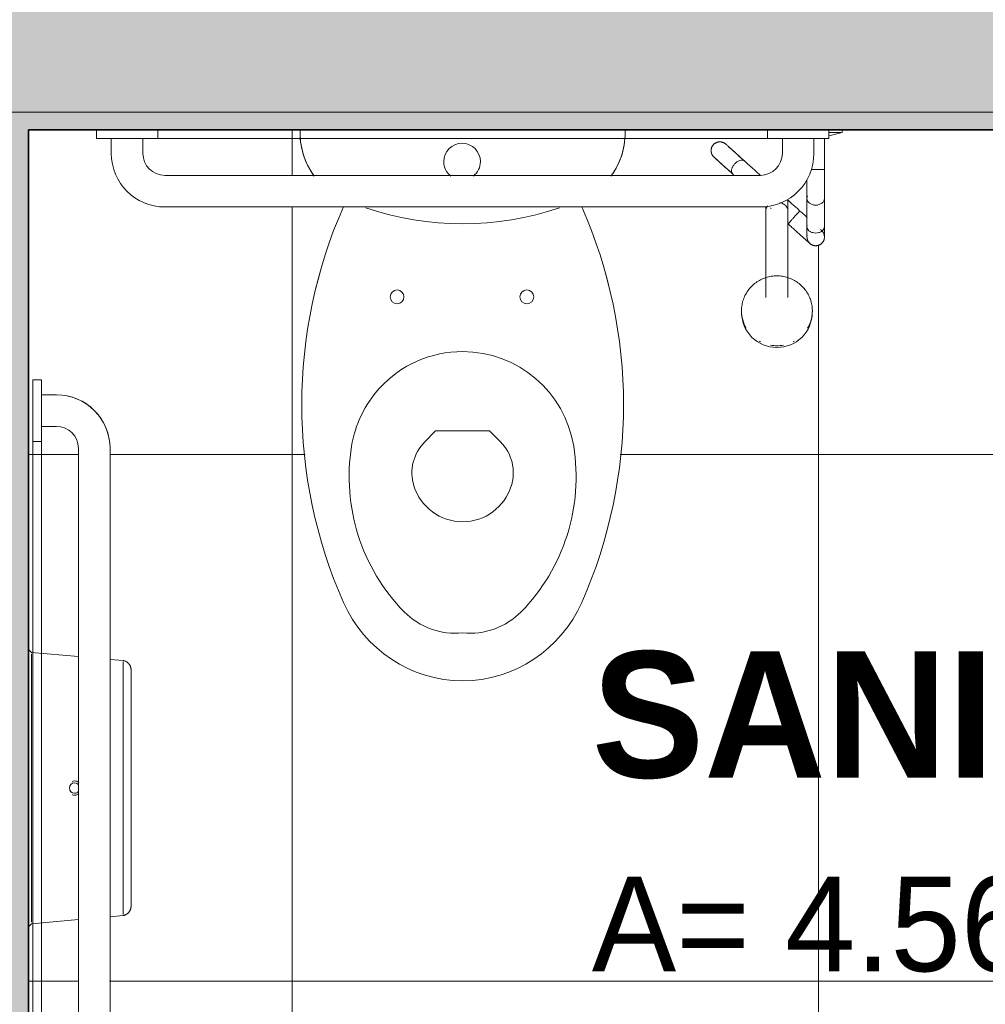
# Model space of a CAD drawing. Header units: metres. Extents: x -33 to 126, y -29 to 31.
# Tile 43 of 75: x -9.48 to -8.38, y -13.66 to -12.54. Entities that reach past the tile are written whole.
import ezdxf

# ---------------------------------------------------------------- set-up
doc = ezdxf.new("R2010")
doc.units = ezdxf.units.M
for name, color, linetype, lineweight in [('A-AREA-IDEN', 2, 'Continuous', 9), ('A-FLOR-PATT', 8, 'Continuous', 18), ('A-GENM', 13, 'Continuous', 18), ('A-WALL', 113, 'Continuous', 18), ('A-WALL-PATT', 111, 'Continuous', 35), ('P-SANR-FIXT', 6, 'Continuous', 18)]:
    doc.layers.add(name, color=color, linetype=linetype, lineweight=lineweight)
doc.styles.add('Century Gothic_2', font='GOTHIC.TTF', dxfattribs={"height": 0.107783})
doc.styles.add('Century Gothic_B', font='GOTHICB.TTF', dxfattribs={"height": 0.143612})

# ---------------------------------------------------------------- blocks, each defined once
blk = doc.blocks.new('WC w Cistern _5_ - 540 x 360mm-511779-2-PLANTA COM LAYOUT')
at = {"layer": 'P-SANR-FIXT', "color": 7}
for p, q in [((-0.0431, 0.4306), (-0.0308, 0.4182)), ((0.0308, 0.4182), (0.0431, 0.4306)), ((-0.0308, 0.4182), (0.0308, 0.4182))]:
    blk.add_line(p, q, dxfattribs=at)
for centre, radius, start, end in [((0.0014, 0.553), 0.15, 90.5311, 156.2031), ((0.0014, 0.553), 0.15, 90.5311, 156.2031), ((-0.0014, 0.553), 0.15, 23.7969, 89.4689), ((-0.0014, 0.553), 0.15, 23.7969, 89.4689), ((-0.0083, 0.5671), 0.0816, 84.1645, 135.6026), ((0.0083, 0.5671), 0.0816, 44.3974, 95.8355), ((0.0905, 0.4704), 0.2199, 135.6026, 189.0939), ((-0.0905, 0.4704), 0.2199, 350.9061, 44.3974), ((0.375, 0.3882), 0.5584, 156.2031, 203.8034), ((0.375, 0.3882), 0.5584, 156.2031, 203.8042), ((-0.375, 0.3882), 0.5584, 336.1966, 23.7969), ((-0.375, 0.3882), 0.5584, 336.1958, 23.7969), ((0, 0.4635), 0.0581, 17.1829, 162.8135), ((-0.0078, 0.4659), 0.05, 162.8135, 225), ((0.0078, 0.4659), 0.05, 315, 17.1829), ((0, 0.4559), 0.1282, 189.0939, 270.0015), ((0, 0.4559), 0.1282, 317.5547, 350.9061), ((0, 0.4559), 0.1282, 269.9985, 317.5547), ((-0.0732, 0.2654), 0.00783, 0, 180), ((0.0748, 0.2654), 0.00783, 0, 180), ((-0.0732, 0.2654), 0.00783, 180, 360), ((0.0748, 0.2654), 0.00783, 180, 0), ((0, -0.1621), 0.3443, 71.2911, 108.7089), ((-0.1028, 0.0787), 0.0825, 143.4969, 182.638), ((-0.1028, 0.0787), 0.0825, 143.9105, 182.5816), ((0.0006, 0.1113), 0.0209, 128.0831, 180), ((0.0006, 0.1113), 0.0209, 0, 51.9169), ((0.1028, 0.0787), 0.0825, 357.362, 36.5031), ((0.1028, 0.0787), 0.0825, 357.4184, 36.0895), ((0.0006, 0.1113), 0.0209, 180, 0)]:
    blk.add_arc(centre, radius, start, end, dxfattribs=at)
blk = doc.blocks.new('Grab Rail - Horizontal - Grab Bar Horizontal-511780-2-PLANTA COM LAYOUT')
at = {"layer": 'P-SANR-FIXT', "color": 7}
for p, q in [((-0.5208, 0), (-1.3908, 0)), ((-0.5908, 0), (-0.5208, 0)), ((-0.5908, -0.01), (-0.5908, 0)), ((-0.5908, -0.01), (-0.5908, 0)), ((-0.5908, 0), (-0.5208, 0)), ((-0.5208, 0), (-0.5208, -0.01)), ((-0.5208, -0.01), (-0.5208, 0)), ((-1.3558, 0), (-1.2858, 0)), ((-1.3558, -0.01), (-1.3558, 0)), ((-1.3558, -0.01), (-1.3558, 0)), ((-1.3558, 0), (-1.2858, 0)), ((-1.3388, -0.01), (-1.3558, -0.01)), ((-1.3558, -0.01), (-0.5208, -0.01)), ((-1.2858, -0.01), (-1.3558, -0.01)), ((-1.3388, -0.027), (-1.3388, -0.01)), ((-1.3388, -0.01), (-1.3388, -0.027)), ((-1.3028, -0.01), (-1.3028, -0.027)), ((-1.2858, -0.01), (-1.3028, -0.01)), ((-1.3028, -0.01), (-1.3028, -0.027)), ((-1.2858, 0), (-1.2858, -0.01)), ((-1.2858, -0.01), (-1.2858, 0)), ((-0.5738, -0.01), (-0.5908, -0.01)), ((-0.5208, -0.01), (-0.5908, -0.01)), ((-0.5738, -0.027), (-0.5738, -0.01)), ((-0.5738, -0.01), (-0.5738, -0.027)), ((-0.5378, -0.01), (-0.5378, -0.027)), ((-0.5208, -0.01), (-0.5378, -0.01)), ((-0.5378, -0.01), (-0.5378, -0.027)), ((-1.2778, -0.052), (-0.5988, -0.052)), ((-1.2778, -0.052), (-0.5988, -0.052)), ((-0.5988, -0.088), (-1.2778, -0.088)), ((-1.2778, -0.088), (-0.5988, -0.088))]:
    blk.add_line(p, q, dxfattribs=at)
for centre, radius, start, end in [((-1.2778, -0.027), 0.061, 180, 270), ((-1.2778, -0.027), 0.061, 180, 270), ((-1.2778, -0.027), 0.025, 180, 270), ((-1.2778, -0.027), 0.025, 180, 270), ((-0.5988, -0.027), 0.061, 270, 0), ((-0.5988, -0.027), 0.025, 270, 360), ((-0.5988, -0.027), 0.061, 270, 360), ((-0.5988, -0.027), 0.025, 270, 360)]:
    blk.add_arc(centre, radius, start, end, dxfattribs=at)
blk = doc.blocks.new('Grab Rail - Horizontal - Grab Bar Horizontal-V84-2-PLANTA COM LAYOUT')
at = {"layer": 'P-SANR-FIXT', "color": 7}
for p, q in [((-0.5908, -0.01), (-0.5908, 0)), ((-0.5908, -0.01), (-0.5908, 0)), ((-0.5208, 0), (-0.5208, -0.01)), ((-0.5208, -0.01), (-0.5208, 0)), ((-1.3558, -0.01), (-1.3558, 0)), ((-1.3558, -0.01), (-1.3558, 0)), ((-1.3388, -0.01), (-1.3558, -0.01)), ((-1.3558, -0.01), (-0.5208, -0.01)), ((-1.2858, -0.01), (-1.3558, -0.01)), ((-1.3388, -0.027), (-1.3388, -0.01)), ((-1.3388, -0.01), (-1.3388, -0.027)), ((-1.3028, -0.01), (-1.3028, -0.027)), ((-1.2858, -0.01), (-1.3028, -0.01)), ((-1.3028, -0.01), (-1.3028, -0.027)), ((-1.2858, 0), (-1.2858, -0.01)), ((-1.2858, -0.01), (-1.2858, 0)), ((-0.5738, -0.01), (-0.5908, -0.01)), ((-0.5208, -0.01), (-0.5908, -0.01)), ((-0.5738, -0.027), (-0.5738, -0.01)), ((-0.5738, -0.01), (-0.5738, -0.027)), ((-0.5378, -0.01), (-0.5378, -0.027)), ((-0.5208, -0.01), (-0.5378, -0.01)), ((-0.5378, -0.01), (-0.5378, -0.027)), ((-1.2778, -0.052), (-0.5988, -0.052)), ((-1.2778, -0.052), (-0.5988, -0.052)), ((-0.5988, -0.088), (-1.2778, -0.088)), ((-1.2778, -0.088), (-0.5988, -0.088))]:
    blk.add_line(p, q, dxfattribs=at)
for centre, radius, start, end in [((-1.2778, -0.027), 0.061, 180, 270), ((-1.2778, -0.027), 0.061, 180, 270), ((-1.2778, -0.027), 0.025, 180, 270), ((-1.2778, -0.027), 0.025, 180, 270), ((-0.5988, -0.027), 0.061, 270, 0), ((-0.5988, -0.027), 0.025, 270, 360), ((-0.5988, -0.027), 0.061, 270, 360), ((-0.5988, -0.027), 0.025, 270, 360)]:
    blk.add_arc(centre, radius, start, end, dxfattribs=at)
blk = doc.blocks.new('ADA Shower Head with adjustable bar 2 - ADA Shower Head with adjustable bar 2-V85-2-PLANTA COM LAYOUT')
at = {"layer": 'P-SANR-FIXT', "color": 7}
for p, q in [((0.075, 0.0781), (0.09, 0.0819)), ((0.0885, 0.0819), (0.0753, 0.0819)), ((0.09, 0.0819), (0.09, 0.0849)), ((0.07, 0.0399), (0.07, 0.0749)), ((-0.0336, 0.0336), (-0.0345, 0.0344)), ((0.0032, 0.0024), (0.0032, 0.0023)), ((0.05, 0.0062), (0.05, -0.0255)), ((0.07, -0.0255), (0.07, 0.0071)), ((0.0032, -0.0067), (0.0032, -0.1063)), ((0.0086, -0.0044), (0.0084, -0.0042)), ((0.0092, -0.0049), (0.0089, -0.0047)), ((0.0282, -0.1063), (0.0282, -0.0074)), ((-0.0245, -0.1248), (-0.0243, -0.127)), ((0.0558, -0.127), (0.056, -0.1248))]:
    blk.add_line(p, q, dxfattribs=at)
at = {"layer": 'P-SANR-FIXT', "color": 7, "flags": 128}
for points in [[(-0.0559, 0.0537), (-0.0562, 0.054), (-0.0565, 0.0542), (-0.0567, 0.0545), (-0.057, 0.0548), (-0.0573, 0.0552), (-0.0575, 0.0555), (-0.0577, 0.0558), (-0.0579, 0.0562), (-0.0581, 0.0565), (-0.0583, 0.0569), (-0.0584, 0.0572), (-0.0586, 0.0576), (-0.0587, 0.058), (-0.0588, 0.0584), (-0.0589, 0.0588), (-0.059, 0.0591), (-0.0591, 0.0595), (-0.0591, 0.0599), (-0.0592, 0.0603), (-0.0592, 0.0607), (-0.0592, 0.0611), (-0.0592, 0.0615), (-0.0592, 0.0619), (-0.0591, 0.0623), (-0.0591, 0.0627), (-0.059, 0.0631), (-0.0589, 0.0635), (-0.0588, 0.0639), (-0.0587, 0.0643), (-0.0586, 0.0647), (-0.0584, 0.065), (-0.0583, 0.0654), (-0.0581, 0.0657), (-0.0579, 0.0661), (-0.0577, 0.0664), (-0.0575, 0.0668), (-0.0572, 0.0671), (-0.057, 0.0674), (-0.0567, 0.0677), (-0.0564, 0.068), (-0.0562, 0.0683), (-0.0559, 0.0686), (-0.0556, 0.0688), (-0.0553, 0.0691), (-0.0549, 0.0693), (-0.0546, 0.0695), (-0.0543, 0.0697), (-0.0539, 0.0699), (-0.0536, 0.0701), (-0.0532, 0.0703), (-0.0528, 0.0704), (-0.0524, 0.0706), (-0.0521, 0.0707), (-0.0517, 0.0708), (-0.0513, 0.0709), (-0.0509, 0.071), (-0.0505, 0.071), (-0.0501, 0.0711), (-0.0497, 0.0711), (-0.0493, 0.0711), (-0.0489, 0.0711), (-0.0485, 0.0711), (-0.0481, 0.071), (-0.0477, 0.071), (-0.0473, 0.0709), (-0.0469, 0.0708), (-0.0465, 0.0707), (-0.0462, 0.0706), (-0.0458, 0.0705), (-0.0454, 0.0704), (-0.045, 0.0702), (-0.0447, 0.07), (-0.0443, 0.0698), (-0.044, 0.0696), (-0.0436, 0.0694), (-0.0433, 0.0692), (-0.043, 0.0689), (-0.0427, 0.0687), (-0.0425, 0.0685)], [(-0.0211, 0.0493), (-0.0231, 0.0511), (-0.025, 0.0527), (-0.0268, 0.0544), (-0.0285, 0.0559), (-0.0301, 0.0574), (-0.0317, 0.0588), (-0.0331, 0.0601), (-0.0345, 0.0613), (-0.0357, 0.0624), (-0.0369, 0.0634), (-0.0379, 0.0644), (-0.0389, 0.0652), (-0.0397, 0.066), (-0.0404, 0.0667), (-0.0411, 0.0672), (-0.0416, 0.0677), (-0.042, 0.068), (-0.0423, 0.0683), (-0.0425, 0.0685), (-0.0425, 0.0685), (-0.0425, 0.0685)], [(-0.0425, 0.0685), (-0.0425, 0.0685), (-0.0423, 0.0683), (-0.042, 0.0681), (-0.0416, 0.0677), (-0.0411, 0.0673), (-0.0405, 0.0667), (-0.0398, 0.0661), (-0.039, 0.0654), (-0.0381, 0.0645), (-0.037, 0.0636), (-0.0359, 0.0626), (-0.0347, 0.0615), (-0.0333, 0.0603), (-0.0319, 0.059), (-0.0304, 0.0576), (-0.0288, 0.0562), (-0.0271, 0.0546), (-0.0253, 0.053), (-0.0234, 0.0513), (-0.0214, 0.0496)], [(-0.0345, 0.0344), (-0.0365, 0.0362), (-0.0384, 0.0379), (-0.0402, 0.0395), (-0.0419, 0.0411), (-0.0435, 0.0425), (-0.0451, 0.0439), (-0.0465, 0.0452), (-0.0479, 0.0464), (-0.0491, 0.0475), (-0.0503, 0.0486), (-0.0513, 0.0495), (-0.0522, 0.0504), (-0.0531, 0.0511), (-0.0538, 0.0518), (-0.0544, 0.0524), (-0.0549, 0.0528), (-0.0554, 0.0532), (-0.0556, 0.0534), (-0.0558, 0.0536), (-0.0559, 0.0537), (-0.0559, 0.0537)], [(-0.0559, 0.0537), (-0.0559, 0.0536), (-0.0557, 0.0535), (-0.0554, 0.0532), (-0.055, 0.0529), (-0.0545, 0.0524), (-0.0539, 0.0519), (-0.0532, 0.0512), (-0.0524, 0.0505), (-0.0515, 0.0497), (-0.0504, 0.0487), (-0.0493, 0.0477), (-0.0481, 0.0466), (-0.0467, 0.0454), (-0.0453, 0.0441), (-0.0438, 0.0427), (-0.0422, 0.0413), (-0.0404, 0.0398), (-0.0387, 0.0381), (-0.0368, 0.0365), (-0.0348, 0.0347), (-0.0345, 0.0344)], [(-0.0211, 0.0493), (-0.0181, 0.0465), (-0.0151, 0.0438), (-0.0121, 0.0412), (-0.0093, 0.0387), (-0.0066, 0.0362), (-0.004, 0.0338), (-0.0029, 0.0329)], [(0.07, 0.0066), (0.07, 0.0077), (0.07, 0.0089), (0.07, 0.0101), (0.07, 0.0114), (0.07, 0.0127), (0.07, 0.0141), (0.07, 0.0155), (0.07, 0.0169), (0.07, 0.0184), (0.07, 0.02), (0.07, 0.0216), (0.07, 0.0232), (0.07, 0.0248), (0.07, 0.0265), (0.07, 0.0282), (0.07, 0.0299), (0.07, 0.0316), (0.07, 0.0334), (0.07, 0.0351), (0.07, 0.0369), (0.07, 0.0387), (0.07, 0.0399)], [(0.05, 0.0276), (0.05, 0.0259), (0.05, 0.0242), (0.05, 0.0226), (0.05, 0.021), (0.05, 0.0195), (0.05, 0.0179), (0.05, 0.0165), (0.05, 0.015), (0.05, 0.0136), (0.05, 0.0123), (0.05, 0.011), (0.05, 0.0097), (0.05, 0.0085), (0.05, 0.0073), (0.05, 0.0066)], [(0.022, 0.0105), (0.0221, 0.0104), (0.0221, 0.0104)], [(0.0282, -0.007), (0.0282, -0.006), (0.0282, -0.0051), (0.0282, -0.0042), (0.0282, -0.0033), (0.0282, -0.0025), (0.0282, -0.0018), (0.0282, -0.0011), (0.0282, -0.0004), (0.0282, 0.0001), (0.0282, 0.0006), (0.0282, 0.0011), (0.0282, 0.0015), (0.0282, 0.0018), (0.0282, 0.002), (0.0282, 0.0022), (0.0282, 0.0024), (0.0282, 0.0024)], [(0.0286, 0.0045), (0.0321, 0.0013), (0.0356, -0.0018), (0.0391, -0.005), (0.0421, -0.0077)], [(0.0032, -0.0027), (0.0032, -0.0035), (0.0032, -0.0044), (0.0032, -0.0053), (0.0032, -0.0063), (0.0032, -0.007)], [(0.0421, -0.0077), (0.0431, -0.0086), (0.0441, -0.0095), (0.0452, -0.0104), (0.0462, -0.0113), (0.0472, -0.0122), (0.0482, -0.0131), (0.0492, -0.014), (0.0501, -0.0149)], [(0.0533, -0.0447), (0.0533, -0.0446), (0.0532, -0.0446), (0.0531, -0.0445), (0.053, -0.0444), (0.0528, -0.0442), (0.0526, -0.044), (0.0523, -0.0438), (0.052, -0.0435), (0.0517, -0.0432), (0.0513, -0.0428), (0.0509, -0.0425), (0.0504, -0.042), (0.0499, -0.0416), (0.0494, -0.0411), (0.0488, -0.0406), (0.0482, -0.0401), (0.0476, -0.0395), (0.0469, -0.0389), (0.0462, -0.0383), (0.0455, -0.0376), (0.0447, -0.0369), (0.044, -0.0362), (0.0432, -0.0355), (0.0423, -0.0348), (0.0415, -0.034), (0.0406, -0.0332), (0.0397, -0.0324), (0.0388, -0.0316), (0.0378, -0.0307), (0.0369, -0.0299), (0.0359, -0.029), (0.0349, -0.0281), (0.0339, -0.0272), (0.0329, -0.0263), (0.0319, -0.0254), (0.0309, -0.0245), (0.0299, -0.0236), (0.0289, -0.0226), (0.0287, -0.0225)], [(0.05, -0.0255), (0.05, -0.0267), (0.05, -0.0278), (0.05, -0.0289), (0.05, -0.0299), (0.05, -0.0308), (0.05, -0.0317), (0.05, -0.0325), (0.05, -0.0333), (0.05, -0.034), (0.05, -0.0346), (0.05, -0.0352), (0.05, -0.0357), (0.05, -0.0361), (0.05, -0.0365), (0.05, -0.0368), (0.05, -0.037), (0.05, -0.0372), (0.05, -0.0372)], [(0.0667, -0.0298), (0.067, -0.0301), (0.0673, -0.0304), (0.0675, -0.0307), (0.0678, -0.031), (0.068, -0.0313), (0.0683, -0.0316), (0.0685, -0.0319), (0.0687, -0.0323), (0.0689, -0.0326), (0.0691, -0.033), (0.0692, -0.0334), (0.0694, -0.0337), (0.0695, -0.0341), (0.0696, -0.0345), (0.0697, -0.0349), (0.0698, -0.0353), (0.0699, -0.0357), (0.0699, -0.0361), (0.07, -0.0365), (0.07, -0.0369), (0.07, -0.0373), (0.07, -0.0377), (0.07, -0.0381), (0.0699, -0.0384), (0.0699, -0.0388), (0.0698, -0.0392), (0.0697, -0.0396), (0.0696, -0.04), (0.0695, -0.0404), (0.0694, -0.0408), (0.0692, -0.0411), (0.069, -0.0415), (0.0689, -0.0419), (0.0687, -0.0422), (0.0685, -0.0426), (0.0682, -0.0429), (0.068, -0.0432), (0.0678, -0.0435), (0.0675, -0.0438), (0.0672, -0.0441), (0.067, -0.0444), (0.0667, -0.0447), (0.0664, -0.045), (0.066, -0.0452), (0.0657, -0.0454), (0.0654, -0.0457), (0.065, -0.0459), (0.0647, -0.0461), (0.0643, -0.0462), (0.064, -0.0464), (0.0636, -0.0466), (0.0632, -0.0467), (0.0628, -0.0468), (0.0625, -0.0469), (0.0621, -0.047), (0.0617, -0.0471), (0.0613, -0.0471), (0.0609, -0.0472), (0.0605, -0.0472), (0.0601, -0.0472), (0.0597, -0.0472), (0.0593, -0.0472), (0.0589, -0.0472), (0.0585, -0.0471), (0.0581, -0.047), (0.0577, -0.047), (0.0573, -0.0469), (0.0569, -0.0467), (0.0566, -0.0466), (0.0562, -0.0465), (0.0558, -0.0463), (0.0555, -0.0461), (0.0551, -0.0459), (0.0548, -0.0457), (0.0544, -0.0455), (0.0541, -0.0453), (0.0538, -0.0451), (0.0535, -0.0448), (0.0533, -0.0447)], [(0.0653, -0.0286), (0.0656, -0.0289), (0.0659, -0.0291), (0.0661, -0.0293), (0.0663, -0.0295), (0.0665, -0.0296), (0.0666, -0.0297), (0.0667, -0.0298), (0.0667, -0.0298)], [(0.07, -0.0372), (0.07, -0.0372), (0.07, -0.037), (0.07, -0.0368), (0.07, -0.0365), (0.07, -0.0361), (0.07, -0.0357), (0.07, -0.0352), (0.07, -0.0346), (0.07, -0.034), (0.07, -0.0333), (0.07, -0.0326), (0.07, -0.0317), (0.07, -0.0308), (0.07, -0.0299), (0.07, -0.0289), (0.07, -0.0278), (0.07, -0.0267), (0.07, -0.0255), (0.07, -0.0255)], [(0.0158, -0.0816), (0.0142, -0.0816), (0.0126, -0.0817), (0.011, -0.0819), (0.0094, -0.0821), (0.0078, -0.0824), (0.0062, -0.0827), (0.0047, -0.0831), (0.0031, -0.0836), (0.0016, -0.0841), (0.0001, -0.0847), (-0.0014, -0.0853), (-0.0028, -0.0861), (-0.0042, -0.0868), (-0.0056, -0.0876), (-0.007, -0.0885), (-0.0083, -0.0894), (-0.0096, -0.0904), (-0.0108, -0.0914), (-0.012, -0.0925), (-0.0131, -0.0936), (-0.0142, -0.0948), (-0.0153, -0.096), (-0.0163, -0.0972), (-0.0173, -0.0985), (-0.0182, -0.0998), (-0.019, -0.1012), (-0.0198, -0.1026), (-0.0206, -0.104), (-0.0212, -0.1054), (-0.0218, -0.1069), (-0.0224, -0.1084), (-0.0229, -0.1099), (-0.0233, -0.1115), (-0.0237, -0.113), (-0.024, -0.1146), (-0.0243, -0.1162), (-0.0244, -0.1178), (-0.0246, -0.1194), (-0.0246, -0.121), (-0.0246, -0.1226), (-0.0245, -0.1242), (-0.0244, -0.1258), (-0.0242, -0.1274), (-0.0239, -0.1289), (-0.0236, -0.1305), (-0.0231, -0.132), (-0.0227, -0.1336), (-0.0222, -0.135)], [(0.0537, -0.135), (0.0543, -0.1335), (0.0547, -0.1319), (0.0551, -0.1304), (0.0555, -0.1288), (0.0557, -0.1272), (0.0559, -0.1257), (0.0561, -0.1241), (0.0561, -0.1225), (0.0562, -0.1209), (0.0561, -0.1193), (0.056, -0.1177), (0.0558, -0.1161), (0.0555, -0.1145), (0.0552, -0.1129), (0.0549, -0.1114), (0.0544, -0.1098), (0.0539, -0.1083), (0.0534, -0.1068), (0.0527, -0.1054), (0.052, -0.1039), (0.0513, -0.1025), (0.0505, -0.1011), (0.0497, -0.0997), (0.0487, -0.0984), (0.0478, -0.0971), (0.0468, -0.0959), (0.0457, -0.0947), (0.0446, -0.0935), (0.0435, -0.0924), (0.0423, -0.0913), (0.041, -0.0903), (0.0397, -0.0894), (0.0384, -0.0884), (0.0371, -0.0876), (0.0357, -0.0868), (0.0343, -0.086), (0.0328, -0.0853), (0.0313, -0.0847), (0.0298, -0.0841), (0.0283, -0.0836), (0.0268, -0.0831), (0.0252, -0.0827), (0.0237, -0.0824), (0.0221, -0.0821), (0.0205, -0.0819), (0.0189, -0.0817), (0.0173, -0.0816), (0.0158, -0.0816)]]:
    blk.add_lwpolyline(points, dxfattribs=at)
at = {"layer": 'P-SANR-FIXT', "color": 7}
for start, end in [(168, 208.9141), (213, 219.9892), (228, 235.3546), (303, 314.5434), (318, 11.6934), (243, 250.1561), (258, 264.0456), (273, 279.0805), (288, 299.5475)]:
    blk.add_arc((0.06, -0.0372), 0.01, start, end, dxfattribs=at)
for centre, major_axis, ratio, start_param, end_param in [((0.0354, -0.0151), (0.00669, 0.00743), 0.029353, 1.04727, 1.396263), ((0.0354, -0.0151), (0.00669, 0.00743), 0.029353, 0.6982, 1.047198), ((0.0354, -0.0151), (0.00669, 0.00743), 0.029353, 0, 0.698132), ((0.0354, -0.0151), (0.00669, 0.00743), 0.029353, 2.443461, 3.141593), ((0.0354, -0.0151), (0.00669, 0.00743), 0.029353, 2.094395, 2.443398), ((0.0354, -0.0151), (0.00669, 0.00743), 0.029353, 1.745329, 2.09433), ((0.0354, -0.0151), (0.00669, 0.00743), 0.029353, 1.396298, 1.745303), ((0.06, -0.0372), (-0.01, 0), 0.999727, 6.178364, 6.283185), ((0.06, -0.0372), (0.01, 0), 0.999727, 3.298677, 3.403392), ((0.06, -0.0372), (0.01, 0), 0.999727, 3.561238, 3.665191), ((0.06, -0.0372), (0.01, 0), 0.999727, 3.734704, 4.712389), ((0.06, -0.0372), (0.01, 0), 0.999727, 5.917142, 6.021386), ((0.06, -0.0372), (0.01, 0), 0.999727, 0.157084, 0.261799), ((0.06, -0.0372), (-0.01, 0), 0.999727, 3.036772, 3.141593), ((0.06, -0.0372), (0.01, 0), 0.999727, 4.712389, 5.235988), ((0.0158, -0.1215), (0.0404, 0), 0.98191, 3.141593, 3.665191), ((0.0158, -0.1215), (0.0404, 0), 0.98191, 5.759587, 6.283185), ((0.0158, -0.1237), (0.0402, 0), 0.98191, 3.142067, 4.712389), ((0.0158, -0.1237), (-0.0402, 0), 0.98191, 1.570796, 3.141593), ((0.0158, -0.1215), (0.0404, 0), 0.98191, 4.18879, 4.238328), ((0.0158, -0.1215), (0.0404, 0), 0.98191, 5.186449, 5.235988), ((0.0158, -0.1215), (0.0404, 0), 0.98191, 4.528823, 4.712389), ((0.0158, -0.1215), (-0.0404, 0), 0.98191, 1.570796, 1.754362)]:
    blk.add_ellipse(centre, major_axis=major_axis, ratio=ratio, start_param=start_param, end_param=end_param, dxfattribs=at)
for points, knots in [([(-0.0211, 0.0493), (-0.0219, 0.05), (-0.0241, 0.0507), (-0.028, 0.0496), (-0.0312, 0.0473), (-0.0336, 0.0447), (-0.0353, 0.0417), (-0.0361, 0.0387), (-0.0358, 0.0362), (-0.035, 0.0349), (-0.0345, 0.0344)], [-1, -1, -1, -1, -0.833333, -0.666667, -0.555556, -0.444444, -0.333333, -0.222222, -0.111111, 0, 0, 0, 0]), ([(0.0548, 0.0396), (0.0554, 0.0396), (0.057, 0.0396), (0.0588, 0.0396), (0.06, 0.0396)], [0.827273, 0.827273, 0.827273, 0.827273, 0.8888889, 1, 1, 1, 1]), ([(0.0193, 0.0018), (0.0197, 0.0017), (0.0217, 0.0012), (0.0248, -0.0004), (0.0276, -0.0034), (0.0282, -0.0058), (0.0282, -0.007)], [-0.9073384, -0.9073384, -0.9073384, -0.9073384, -0.875, -0.75, -0.625, -0.5, -0.5, -0.5, -0.5]), ([(0.0032, -0.007), (0.0032, -0.007), (0.0032, -0.0058), (0.0037, -0.004), (0.0049, -0.0024), (0.0054, -0.0019)], [-0.5002621, -0.5002621, -0.5002621, -0.5002621, -0.5, -0.375, -0.3117879, -0.3117879, -0.3117879, -0.3117879]), ([(0.0501, -0.0243), (0.05, -0.0251), (0.05, -0.0268), (0.0512, -0.0292), (0.0534, -0.0312), (0.0565, -0.0325), (0.0588, -0.0328), (0.06, -0.0328)], [0.4486027, 0.4486027, 0.4486027, 0.4486027, 0.5555556, 0.6666667, 0.7777778, 0.8888889, 1, 1, 1, 1]), ([(0.06, -0.0328), (0.0612, -0.0328), (0.0635, -0.0325), (0.0666, -0.0312), (0.0688, -0.0292), (0.07, -0.0268), (0.0701, -0.0251), (0.0699, -0.0243)], [0, 0, 0, 0, 0.1111111, 0.2222222, 0.3333333, 0.4444444, 0.5510993, 0.5510993, 0.5510993, 0.5510993])]:
    blk.add_open_spline(points, degree=3, knots=knots, dxfattribs=at)
for points in [[(0.06, 0.0396), (0.0612, 0.0396), (0.0635, 0.0396), (0.0666, 0.0397), (0.0688, 0.0397), (0.0701, 0.0398), (0.0701, 0.0399), (0.0698, 0.0399)], [(0.028, 0.0046), (0.0282, 0.0039), (0.0282, 0.0031), (0.0282, 0.0024)], [(0.0507, 0.0095), (0.0502, 0.0085), (0.0498, 0.0066), (0.0505, 0.0037), (0.0527, 0.0012), (0.056, -0.0006), (0.0587, -0.001), (0.06, -0.001)], [(0.06, -0.001), (0.0613, -0.001), (0.064, -0.0006), (0.0673, 0.0012), (0.0695, 0.0037), (0.07, 0.0056), (0.07, 0.0066)]]:
    blk.add_open_spline(points, degree=3, dxfattribs=at)
blk = doc.blocks.new('Toilet_tissue_dispenser_12762 - Toilet_tissue_dispenser_12762-202880-2-PLANTA COM LAYOUT')
at = {"layer": 'A-GENM'}
for p, q in [((-0.158, 0), (-0.1545, -0.0035)), ((-0.1545, -0.0035), (-0.1498, -0.057)), ((0, -0.0035), (-0.1529, -0.0035)), ((0.1529, -0.0035), (0, -0.0035)), ((0.1498, -0.057), (0.1545, -0.0035)), ((0.1545, -0.0035), (0.158, 0)), ((-0.1466, -0.093), (-0.1453, -0.1079)), ((0.1453, -0.1079), (0.1466, -0.093)), ((-0.1439, -0.1079), (0, -0.1079)), ((0, -0.1079), (0.1439, -0.1079))]:
    blk.add_line(p, q, dxfattribs=at)
at = {"layer": 'A-GENM', "flags": 128}
for points in [[(-0.1345, -0.117), (-0.135, -0.117), (-0.1354, -0.117), (-0.1358, -0.1169), (-0.1363, -0.1169), (-0.1367, -0.1168), (-0.1371, -0.1167), (-0.1376, -0.1166), (-0.138, -0.1164), (-0.1384, -0.1163), (-0.1388, -0.1161), (-0.1392, -0.116), (-0.1396, -0.1158), (-0.14, -0.1156), (-0.1404, -0.1153), (-0.1407, -0.1151), (-0.1411, -0.1148), (-0.1414, -0.1146), (-0.1418, -0.1143), (-0.1421, -0.114), (-0.1424, -0.1137), (-0.1427, -0.1134), (-0.143, -0.113), (-0.1433, -0.1127), (-0.1435, -0.1123), (-0.1438, -0.112), (-0.144, -0.1116), (-0.1442, -0.1112), (-0.1444, -0.1108), (-0.1446, -0.1104), (-0.1448, -0.11), (-0.1449, -0.1096), (-0.145, -0.1092), (-0.1452, -0.1088), (-0.1453, -0.1083), (-0.1453, -0.1079)], [(0.1453, -0.1079), (0.1452, -0.1084), (0.1451, -0.1088), (0.145, -0.1092), (0.1449, -0.1096), (0.1447, -0.1101), (0.1446, -0.1105), (0.1444, -0.1109), (0.1442, -0.1112), (0.144, -0.1116), (0.1437, -0.112), (0.1435, -0.1124), (0.1432, -0.1127), (0.143, -0.1131), (0.1427, -0.1134), (0.1424, -0.1137), (0.1421, -0.114), (0.1417, -0.1143), (0.1414, -0.1146), (0.141, -0.1149), (0.1407, -0.1151), (0.1403, -0.1153), (0.1399, -0.1156), (0.1396, -0.1158), (0.1392, -0.116), (0.1388, -0.1162), (0.1384, -0.1163), (0.1379, -0.1165), (0.1375, -0.1166), (0.1371, -0.1167), (0.1367, -0.1168), (0.1362, -0.1169), (0.1358, -0.1169), (0.1354, -0.117), (0.1349, -0.117), (0.1345, -0.117)], [(-0.001, -0.117), (-0.0054, -0.117), (-0.0108, -0.117), (-0.0161, -0.117), (-0.0214, -0.117), (-0.0267, -0.117), (-0.032, -0.117), (-0.0372, -0.117), (-0.0423, -0.117), (-0.0474, -0.117), (-0.0524, -0.117), (-0.0573, -0.117), (-0.0621, -0.117), (-0.0668, -0.117), (-0.0715, -0.117), (-0.076, -0.117), (-0.0803, -0.117), (-0.0846, -0.117), (-0.0887, -0.117), (-0.0927, -0.117), (-0.0965, -0.117), (-0.1002, -0.117), (-0.1037, -0.117), (-0.107, -0.117), (-0.1102, -0.117), (-0.1132, -0.117), (-0.116, -0.117), (-0.1187, -0.117), (-0.1211, -0.117), (-0.1233, -0.117), (-0.1254, -0.117), (-0.1272, -0.117), (-0.1289, -0.117), (-0.1303, -0.117), (-0.1316, -0.117), (-0.1326, -0.117), (-0.1334, -0.117), (-0.134, -0.117), (-0.1344, -0.117), (-0.1345, -0.117), (-0.1345, -0.117)], [(-0.1345, -0.117), (-0.1344, -0.117), (-0.1341, -0.117), (-0.1336, -0.117), (-0.1328, -0.117), (-0.1319, -0.117), (-0.1307, -0.117), (-0.1293, -0.117), (-0.1277, -0.117), (-0.1259, -0.117), (-0.1239, -0.117), (-0.1217, -0.117), (-0.1193, -0.117), (-0.1168, -0.117), (-0.114, -0.117), (-0.111, -0.117), (-0.1079, -0.117), (-0.1046, -0.117), (-0.1011, -0.117), (-0.0975, -0.117), (-0.0937, -0.117), (-0.0898, -0.117), (-0.0857, -0.117), (-0.0815, -0.117), (-0.0772, -0.117), (-0.0727, -0.117), (-0.0681, -0.117), (-0.0634, -0.117), (-0.0586, -0.117), (-0.0537, -0.117), (-0.0488, -0.117), (-0.0437, -0.117), (-0.0386, -0.117), (-0.0334, -0.117), (-0.0282, -0.117), (-0.0229, -0.117), (-0.0175, -0.117), (-0.0122, -0.117), (-0.0068, -0.117), (-0.0015, -0.117), (0, -0.117)], [(0, -0.117), (0.0054, -0.117), (0.0108, -0.117), (0.0161, -0.117), (0.0214, -0.117), (0.0267, -0.117), (0.032, -0.117), (0.0372, -0.117), (0.0423, -0.117), (0.0474, -0.117), (0.0524, -0.117), (0.0573, -0.117), (0.0621, -0.117), (0.0668, -0.117), (0.0715, -0.117), (0.076, -0.117), (0.0803, -0.117), (0.0846, -0.117), (0.0887, -0.117), (0.0927, -0.117), (0.0965, -0.117), (0.1002, -0.117), (0.1037, -0.117), (0.107, -0.117), (0.1102, -0.117), (0.1132, -0.117), (0.116, -0.117), (0.1187, -0.117), (0.1211, -0.117), (0.1233, -0.117), (0.1254, -0.117), (0.1272, -0.117), (0.1289, -0.117), (0.1303, -0.117), (0.1316, -0.117), (0.1326, -0.117), (0.1334, -0.117), (0.134, -0.117), (0.1344, -0.117), (0.1345, -0.117), (0.1345, -0.117)], [(0.1345, -0.117), (0.1344, -0.117), (0.1341, -0.117), (0.1336, -0.117), (0.1328, -0.117), (0.1319, -0.117), (0.1307, -0.117), (0.1293, -0.117), (0.1277, -0.117), (0.1259, -0.117), (0.1239, -0.117), (0.1217, -0.117), (0.1193, -0.117), (0.1168, -0.117), (0.114, -0.117), (0.111, -0.117), (0.1079, -0.117), (0.1046, -0.117), (0.1011, -0.117), (0.0975, -0.117), (0.0937, -0.117), (0.0898, -0.117), (0.0857, -0.117), (0.0815, -0.117), (0.0772, -0.117), (0.0727, -0.117), (0.0681, -0.117), (0.0634, -0.117), (0.0586, -0.117), (0.0537, -0.117), (0.0488, -0.117), (0.0437, -0.117), (0.0386, -0.117), (0.0334, -0.117), (0.0282, -0.117), (0.0229, -0.117), (0.0175, -0.117), (0.0122, -0.117), (0.0068, -0.117), (0.0015, -0.117)]]:
    blk.add_lwpolyline(points, dxfattribs=at)
at = {"layer": 'A-GENM'}
for radius, start, end in [(0.00812, 160.0534, 180), (0.00813, 180, 217.4658), (0.0059, 360, 180), (0.0059, 180, 231.6317), (0.0059, 308.3683, 360), (0.00813, 322.5342, 0), (0.00813, 0, 19.9466)]:
    blk.add_arc((0, -0.0526), radius, start, end, dxfattribs=at)

msp = doc.modelspace()

# ---------------------------------------------------------------- hatches: boundary and pattern name
at = {"layer": 'A-FLOR-PATT'}
h = msp.add_hatch(dxfattribs=at)
h.set_pattern_fill('FP_10', color=256, style=0, pattern_type=2)
h.set_pattern_definition([(90, (-6.767, -14.835), (-0.6, 4e-17), []), (180, (-6.767, -14.835), (-7e-17, -0.6), [])])
h.paths.add_polyline_path([(-7.4173, -14.8346), (-7.4173, -14.8146), (-7.3673, -14.8146), (-7.3673, -12.6646), (-7.7084, -12.6646), (-7.7092, -12.7411), (-7.7117, -12.7471), (-7.7157, -12.7523), (-7.7209, -12.7562), (-7.7269, -12.7587), (-7.7334, -12.7596), (-7.7746, -12.7596), (-7.7746, -12.8101), (-7.782, -12.8101), (-7.782, -12.8488), (-7.7725, -12.8488), (-7.7725, -12.9042), (-7.782, -12.9042), (-7.782, -12.9429), (-7.7725, -12.9429), (-7.7725, -12.9983), (-7.782, -12.9983), (-7.782, -13.0064), (-7.7839, -13.0204), (-7.7893, -13.0335), (-7.7979, -13.0448), (-7.8112, -13.0542), (-7.8231, -13.0589), (-7.8363, -13.0607), (-8.0504, -13.0607), (-8.0644, -13.0588), (-8.0775, -13.0534), (-8.0888, -13.0448), (-8.0974, -13.0335), (-8.1028, -13.0204), (-8.1047, -13.0064), (-8.1047, -12.9983), (-8.11, -12.9983), (-8.11, -12.9429), (-8.1047, -12.9429), (-8.1047, -12.9042), (-8.11, -12.9042), (-8.11, -12.8488), (-8.1047, -12.8488), (-8.1047, -12.8101), (-8.1121, -12.8101), (-8.1121, -12.7596), (-8.1673, -12.7587), (-8.1734, -12.7562), (-8.1785, -12.7523), (-8.1825, -12.7471), (-8.185, -12.7411), (-8.1859, -12.7346), (-8.1859, -12.6646), (-8.5412, -12.6646), (-8.5412, -12.6676), (-8.5548, -12.671), (-8.5548, -12.6746), (-8.5598, -12.6746), (-8.5611, -12.7917), (-8.5648, -12.7953), (-8.5699, -12.7967), (-8.5748, -12.7953), (-8.5842, -12.7871), (-8.6015, -12.7727), (-8.6014, -12.8334), (-8.5948, -12.8361), (-8.5903, -12.8393), (-8.5845, -12.844), (-8.5794, -12.8509), (-8.5759, -12.8594), (-8.5737, -12.8698), (-8.5741, -12.8758), (-8.5805, -12.8942), (-8.5948, -12.9076), (-8.6156, -12.9122), (-8.6342, -12.9072), (-8.649, -12.8922), (-8.6543, -12.8698), (-8.6531, -12.8627), (-8.6498, -12.8532), (-8.6466, -12.8477), (-8.6402, -12.8413), (-8.6306, -12.8347), (-8.6265, -12.8333), (-8.6268, -12.7518), (-8.6328, -12.7526), (-8.8369, -12.7526), (-8.8111, -12.8231), (-8.795, -12.8955), (-8.7889, -12.9738), (-8.7939, -13.0522), (-8.8098, -13.1291), (-8.8364, -13.2031), (-8.8537, -13.2327), (-8.8774, -13.2576), (-8.906, -13.2765), (-8.9382, -13.2883), (-8.9723, -13.2926), (-9.0063, -13.2883), (-9.0385, -13.2765), (-9.0672, -13.2576), (-9.0908, -13.2327), (-9.1081, -13.2031), (-9.1347, -13.1291), (-9.1506, -13.0522), (-9.1556, -12.9738), (-9.1495, -12.8955), (-9.1325, -12.8188), (-9.1077, -12.7526), (-9.3182, -12.7517), (-9.3295, -12.7497), (-9.3423, -12.7444), (-9.3549, -12.7347), (-9.3646, -12.7221), (-9.3707, -12.7074), (-9.3728, -12.6916), (-9.3728, -12.6746), (-9.3898, -12.6746), (-9.3898, -12.6646), (-9.4673, -12.6646), (-9.4673, -13.2566), (-9.4637, -13.2617), (-9.4103, -13.2663), (-9.4111, -13.0211), (-9.4136, -13.0151), (-9.4176, -13.0099), (-9.4228, -13.0059), (-9.4288, -13.0034), (-9.4353, -13.0026), (-9.4523, -13.0034), (-9.4523, -13.0196), (-9.4623, -13.0196), (-9.4623, -12.9496), (-9.4523, -12.9496), (-9.4523, -12.9666), (-9.4288, -12.9674), (-9.4195, -12.9687), (-9.4048, -12.9748), (-9.3921, -12.9845), (-9.3824, -12.9971), (-9.3764, -13.0118), (-9.3743, -13.0276), (-9.3743, -13.2694), (-9.3593, -13.2707), (-9.3523, -13.2741), (-9.3508, -13.2768), (-9.3503, -13.2842), (-9.3508, -13.5524), (-9.3529, -13.5562), (-9.3597, -13.5585), (-9.3743, -13.5597), (-9.3751, -13.7131), (-9.3764, -13.7224), (-9.3824, -13.7371), (-9.3921, -13.7497), (-9.4048, -13.7594), (-9.4228, -13.7659), (-9.4353, -13.7676), (-9.4523, -13.7676), (-9.4523, -13.7846), (-9.4623, -13.7846), (-9.4623, -13.7146), (-9.4523, -13.7146), (-9.4523, -13.7316), (-9.4288, -13.7307), (-9.4228, -13.7282), (-9.4161, -13.7224), (-9.4136, -13.7191), (-9.4111, -13.7131), (-9.4103, -13.7066), (-9.4103, -13.5628), (-9.4643, -13.5683), (-9.4673, -13.5726), (-9.4673, -14.2146), (-9.1673, -14.2146), (-8.8673, -14.5146), (-8.8673, -14.8146), (-8.7767, -14.8146), (-8.7767, -14.6876), (-8.8021, -14.6876), (-8.8021, -14.6947), (-8.8402, -14.6947), (-8.8402, -14.6678), (-8.8021, -14.6678), (-8.8021, -14.6749), (-8.7767, -14.6749), (-8.7767, -14.6495), (-8.7513, -14.6368), (-8.5227, -14.6368), (-8.4973, -14.6495), (-8.4973, -14.8146), (-8.2173, -14.8146), (-8.2173, -14.8346), (-7.5053, -14.8346)], flags=0)
h.paths.add_polyline_path([(-9.1375, -14.7521), (-9.114, -14.7509), (-9.0935, -14.7477), (-9.0752, -14.7427), (-9.06, -14.7369), (-9.0431, -14.7283), (-9.0266, -14.7174), (-9.0098, -14.7025), (-9.0073, -14.7), (-8.9983, -14.6894), (-8.9888, -14.6757), (-8.9812, -14.662), (-8.975, -14.6476), (-8.9681, -14.6245), (-8.9658, -14.6124), (-8.9642, -14.601), (-8.9633, -14.5893), (-8.9633, -14.5742), (-8.9653, -14.5525), (-8.9687, -14.533), (-8.9761, -14.5067), (-8.9741, -14.5146), (-8.9696, -14.5316), (-8.9653, -14.5595), (-8.9645, -14.5853), (-8.9646, -14.5884), (-8.967, -14.6113), (-8.9705, -14.6277), (-8.9719, -14.6334), (-8.977, -14.648), (-8.9834, -14.6623), (-8.9911, -14.6759), (-9.0028, -14.6919), (-9.0154, -14.7055), (-9.0311, -14.7185), (-9.0482, -14.7292), (-9.066, -14.7375), (-9.0864, -14.7441), (-9.1046, -14.7479), (-9.1228, -14.7497), (-9.1375, -14.7502), (-9.1595, -14.7485), (-9.1741, -14.7466), (-9.2024, -14.7401), (-9.2024, -14.7413), (-9.1848, -14.746), (-9.1686, -14.7492), (-9.1542, -14.751), (-9.1402, -14.7519)], flags=0)
h.paths.add_polyline_path([(-9.2647, -14.7128), (-9.2635, -14.7116), (-9.2886, -14.6943), (-9.2952, -14.6892), (-9.2963, -14.6902), (-9.283, -14.7005), (-9.2685, -14.7104), (-9.2648, -14.7128)], flags=0)
h.paths.add_polyline_path([(-9.3409, -14.6453), (-9.3399, -14.6444), (-9.3461, -14.6364), (-9.3584, -14.6188), (-9.3629, -14.6131), (-9.3632, -14.6134), (-9.3461, -14.6385), (-9.3424, -14.6435)], flags=0)
h.paths.add_polyline_path([(-9.3908, -14.5516), (-9.3901, -14.5516), (-9.3948, -14.534), (-9.3978, -14.5189), (-9.3999, -14.5009), (-9.4006, -14.4799), (-9.4008, -14.4915), (-9.3998, -14.5065), (-9.3954, -14.534), (-9.3908, -14.5515)], flags=0)
h.paths.add_polyline_path([(-8.7119, -14.3972), (-8.8266, -14.3972), (-8.8228, -14.367), (-8.8114, -14.3388), (-8.7933, -14.3143), (-8.7696, -14.2951), (-8.7419, -14.2825), (-8.7119, -14.2774), (-8.7119, -14.367)], flags=0)
h.paths.add_polyline_path([(-8.7119, -14.5171), (-8.7119, -14.3972), (-8.5866, -14.3972), (-8.5898, -14.4247), (-8.5992, -14.4506), (-8.6142, -14.4738), (-8.6342, -14.4929), (-8.6579, -14.5069), (-8.6843, -14.5151)], flags=0)
h.paths.add_polyline_path([(-7.9324, -13.0327), (-7.8363, -13.0327), (-7.8295, -13.0319), (-7.8223, -13.0286), (-7.8177, -13.025), (-7.8135, -13.0196), (-7.8108, -13.0132), (-7.8099, -13.0064), (-7.8099, -12.9983), (-8.0768, -12.9983), (-8.0768, -13.0064), (-8.0759, -13.0132), (-8.0726, -13.0204), (-8.069, -13.025), (-8.0605, -13.0305), (-8.0572, -13.0319), (-8.0504, -13.0327), (-7.9434, -13.0327)], flags=0)
h.paths.add_polyline_path([(-8.0768, -12.9429), (-7.8099, -12.9429), (-7.8099, -12.9042), (-8.0768, -12.9042)], flags=0)
h.paths.add_polyline_path([(-8.614, -12.9099), (-8.6147, -12.9095), (-8.6148, -12.9098)], flags=0)
h.paths.add_polyline_path([(-8.614, -12.8889), (-8.6119, -12.8883), (-8.614, -12.8876), (-8.614, -12.8883)], flags=0)
h.paths.add_polyline_path([(-8.6361, -12.8696), (-8.6359, -12.8647), (-8.6361, -12.8686)], flags=0)
h.paths.add_polyline_path([(-7.9227, -12.8488), (-7.8099, -12.8488), (-7.8099, -12.8101), (-7.9426, -12.8106), (-7.9402, -12.8174), (-7.9391, -12.8183), (-7.9254, -12.8402)], flags=0)
h.paths.add_polyline_path([(-7.9831, -12.8488), (-7.9804, -12.8402), (-7.965, -12.817), (-7.964, -12.8161), (-7.9631, -12.8106), (-7.963, -12.8101), (-8.0768, -12.8101), (-8.0768, -12.8488), (-7.9846, -12.8488)], flags=0)
h.paths.add_polyline_path([(-8.5797, -12.7643), (-8.579, -12.7413), (-8.5791, -12.7396), (-8.5799, -12.7221), (-8.5918, -12.7364), (-8.6014, -12.7448), (-8.5798, -12.7642)], flags=0)
h.paths.add_polyline_path([(-8.6633, -12.7166), (-8.6635, -12.7157), (-8.6848, -12.6966), (-8.6862, -12.6815), (-8.6784, -12.6789), (-8.6714, -12.6817), (-8.6323, -12.7165), (-8.6263, -12.7157), (-8.6203, -12.7132), (-8.6151, -12.7093), (-8.6111, -12.7041), (-8.6086, -12.6981), (-8.6078, -12.6916), (-8.6086, -12.6746), (-8.6248, -12.6746), (-8.6248, -12.6646), (-8.7872, -12.6646), (-8.787, -12.6661), (-8.7889, -12.6863), (-8.7957, -12.7053), (-8.8032, -12.7166), (-8.6643, -12.7166)], flags=0)
h.paths.add_polyline_path([(-9.1576, -12.7166), (-9.1413, -12.7166), (-9.1495, -12.7034), (-9.1556, -12.6863), (-9.1576, -12.6646), (-9.3198, -12.6646), (-9.3198, -12.6746), (-9.3368, -12.6746), (-9.3359, -12.6981), (-9.3334, -12.7041), (-9.3276, -12.7107), (-9.3243, -12.7132), (-9.3182, -12.7157), (-9.3118, -12.7166), (-9.2139, -12.7166)], flags=0)
h.paths.add_polyline_path([(-7.9102, -12.7096), (-7.7584, -12.7096), (-7.7584, -12.6646), (-8.1359, -12.6646), (-8.1359, -12.7096), (-7.9846, -12.7096), (-7.9846, -12.6793), (-8.0227, -12.6793), (-8.0227, -12.6761), (-8.0243, -12.6761), (-8.0243, -12.6714), (-8.0291, -12.6714), (-8.0291, -12.665), (-7.8767, -12.665), (-7.8767, -12.6714), (-7.8814, -12.6714), (-7.8814, -12.6761), (-7.883, -12.6761), (-7.8839, -12.6793), (-7.9211, -12.6793), (-7.9211, -12.7096), (-7.9143, -12.7096)], flags=0)
at = {"layer": 'A-WALL-PATT'}
h = msp.add_hatch(color=250, dxfattribs=at)
h.paths.add_polyline_path([(-9.7223, -12.6446), (-9.4673, -12.6446), (-9.4673, -12.5146), (-9.7223, -12.5146)], flags=0)
h.paths.add_polyline_path([(-10.7223, -12.6446), (-10.7223, -12.5146), (-10.8273, -12.5146), (-10.8273, -12.6446)], flags=0)
for points in [[(-7.3473, -12.6446), (-7.2173, -12.6446), (-7.2173, -12.5146), (-9.4673, -12.5146), (-9.4673, -12.6446), (-7.5053, -12.6446)], [(-9.4873, -15.4159), (-9.4673, -15.4159), (-9.4673, -12.6446), (-9.4873, -12.6446), (-9.4873, -15.4146)]]:
    msp.add_hatch(color=250, dxfattribs=at).paths.add_polyline_path(points, flags=0)
at = {"layer": 'A-WALL-PATT', "lineweight": 18}
msp.add_hatch(color=7, dxfattribs=at).paths.add_polyline_path([(-7.3473, -12.6646), (-7.2173, -12.6646), (-7.2173, -12.6446), (-9.4673, -12.6446), (-9.4673, -12.6646), (-7.3673, -12.6646)], flags=0)

# ---------------------------------------------------------------- linework, layer by layer
at = {"layer": 'A-WALL'}
msp.add_line((-7.2173, -12.6446), (-9.7223, -12.6446), dxfattribs=at)
at = {"layer": 'A-WALL', "lineweight": 35}
for p, q in [((-9.4673, -14.8146), (-9.4673, -12.6646)), ((-9.4673, -12.6646), (-7.2173, -12.6646))]:
    msp.add_line(p, q, dxfattribs=at)

# ---------------------------------------------------------------- block references
at = {"layer": 'A-GENM', "rotation": 89.99999999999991}
msp.add_blockref('Toilet_tissue_dispenser_12762 - Toilet_tissue_dispenser_12762-202880-2-PLANTA COM LAYOUT', (-9.4673, -13.4146), dxfattribs=at)
at = {"layer": 'P-SANR-FIXT', "color": 7}
for name, p in [('Grab Rail - Horizontal - Grab Bar Horizontal-V84-2-PLANTA COM LAYOUT', (-8.034, -12.6646)), ('ADA Shower Head with adjustable bar 2 - ADA Shower Head with adjustable bar 2-V85-2-PLANTA COM LAYOUT', (-8.6298, -12.7495))]:
    msp.add_blockref(name, p, dxfattribs=at)
for name, p, rotation in [('WC w Cistern _5_ - 540 x 360mm-511779-2-PLANTA COM LAYOUT', (-8.9723, -12.5896), 180), ('Grab Rail - Horizontal - Grab Bar Horizontal-511780-2-PLANTA COM LAYOUT', (-9.4623, -12.4288), 89.99999999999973)]:
    msp.add_blockref(name, p, dxfattribs=dict(at, rotation=rotation))

# ---------------------------------------------------------------- texts
at = {"layer": 'A-AREA-IDEN', "attachment_point": 1}
for s, insert, char_height, width, line_spacing_factor, style in [('SANIT. PNE', (-8.825, -13.259), 0.14361, 1.2114, 0.984796, 'Century Gothic_B'), ('A= 4.56 m²', (-8.825, -13.5155), 0.10778, 0.9045, 0.984117, 'Century Gothic_2')]:
    msp.add_mtext(s, dxfattribs=dict(at, insert=insert, char_height=char_height, width=width, line_spacing_factor=line_spacing_factor, style=style))

doc.saveas('drawing.dxf')
